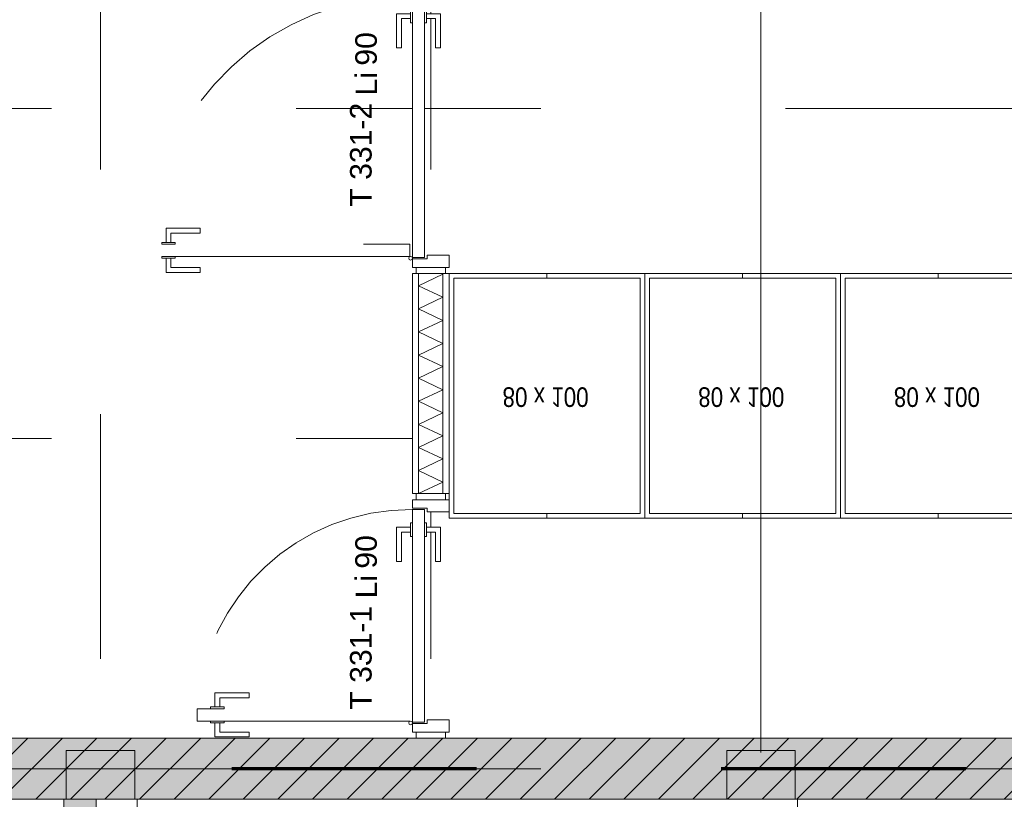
# Model space of a CAD drawing. Header units: metres. Extents: x -49 to 152, y -127 to 99.
# Tile 55 of 177: x -36.78 to -32.76, y -5.53 to -2.34. Entities that reach past the tile are written whole.
import ezdxf
from ezdxf.enums import TextEntityAlignment as Align

# ---------------------------------------------------------------- set-up
doc = ezdxf.new("R2010")
doc.units = ezdxf.units.M
for name, pattern in [('Achsen 01', [5.291531, 3.175, -1.058062, 0.352704, -0.705764]), ('gestrichelt - 01', [2, 1, -1]), ('ISO-07 Punktiert', [0.889, 0.127, -0.762]), ('Raster 01', [2, 1, -1]), ('VW-01 Strichlinie kurz', [2, 1, -1])]:
    doc.linetypes.add(name, pattern=pattern)
for name, color, linetype, lineweight, true_color in [('013_Beton und Stahlbetonarbeiten-000 Sichtbeton-341 tragende In', 5, 'Continuous', 5, 0x0000ff), ('039_Trockenbauarbeiten-340 Dämmung', 7, 'Continuous', 9, 0xc0c0c0), ('ACTES-Einrichtung Aufsicht.', 7, 'Continuous', 9, 0xa6a6a6), ('AV1-Achsen', 1, 'Achsen 01', 18, 0xff0000), ('AV1-Einrichtung', 7, 'Continuous', 9, 0xa6a6a6), ('AV1-Raster', 7, 'Raster 01', 9, 0xa6a6a6), ('AV1-Stempel-Türnummern', 7, 'Continuous', 100, 0x02abea)]:
    doc.layers.add(name, color=color, linetype=linetype, lineweight=lineweight, true_color=true_color)
for name, color, linetype, lineweight in [('013_Beton und Stahlbetonarbeiten-000 Unterzüge', 7, 'ISO-07 Punktiert', 13), ('013_Beton und Stahlbetonarbeiten-340 Innenwände', 7, 'Continuous', 18), ('027_Tischlerarbeiten-340 Innentüren', 7, 'Continuous', 9), ('031_Metallbauarbeiten-340 Innentüren _ Elemente', 7, 'Continuous', 9), ('039_Trockenbauarbeiten-340 Gipskarton', 7, 'Continuous', 9), ('_1.35m (3D)', 7, 'Continuous', 9), ('_GRU (2D)', 7, 'Continuous', 9), ('_OG 3 (2D)', 7, 'Continuous', 9), ('AV1-Brandschutzkonzept-Brandschutzkonzept', 7, 'Continuous', 5), ('Bemaßung-Bemaßung', 7, 'Continuous', 9), ('Keine', 7, 'Continuous', 9)]:
    doc.layers.add(name, color=color, linetype=linetype, lineweight=lineweight)
doc.styles.add('Arial', font='arial.ttf')
doc.styles.add('Arial Narrow', font='ARIALN.TTF')

# ---------------------------------------------------------------- blocks, each defined once
blk = doc.blocks.new('Group-4')
at = {"layer": 'AV1-Raster'}
for p, q in [((-36.45, -22.95), (-36.45, 1.35)), ((-35.1, -22.95), (-35.1, 1.35)), ((-33.75, -22.95), (-33.75, 1.35)), ((1.35, -2.7), (-40.5, -2.7)), ((1.35, -4.05), (-40.5, -4.05)), ((1.35, -5.4), (-40.5, -5.4))]:
    blk.add_line(p, q, dxfattribs=at)
blk = doc.blocks.new('1.35m (3D)')
at = {"layer": 'AV1-Raster', "color": 7}
blk.add_blockref('Group-4', (0, 0), dxfattribs=at)
blk = doc.blocks.new('Group-93')
at = {"layer": 'ACTES-Einrichtung Aufsicht.', "linetype": 'Continuous', "lineweight": 0, "transparency": 33554559}
blk.add_hatch(color=43, dxfattribs=at).paths.add_polyline_path([(-36.6, -5.525), (-36.4679, -5.525), (-36.4679, -6.0241), (-36.6, -6.0241)])
at = {"layer": 'ACTES-Einrichtung Aufsicht.', "color": 251, "flags": 128}
blk.add_lwpolyline([(-36.6, -5.525), (-36.4679, -5.525), (-36.4679, -6.0241), (-36.6, -6.0241)], close=True, dxfattribs=at)
blk = doc.blocks.new('Group-261')
at = {"color": 255, "linetype": 'Continuous', "lineweight": 5}
blk.add_wipeout([(-35.05, -4.275), (-35.05, -3.375), (-35.15, -3.375), (-35.15, -4.275)], dxfattribs=at).dxf.layer = '039_Trockenbauarbeiten-340 Dämmung'
blk = doc.blocks.new('Group-262')
at = {"layer": '039_Trockenbauarbeiten-340 Dämmung', "transparency": 33554687, "flags": 128}
blk.add_lwpolyline([(-35.15, -4.275), (-35.05, -4.2278), (-35.15, -4.1805), (-35.05, -4.1333), (-35.15, -4.086), (-35.05, -4.0388), (-35.15, -3.9916), (-35.05, -3.9443), (-35.15, -3.8971), (-35.05, -3.8499), (-35.15, -3.8026), (-35.05, -3.7554), (-35.15, -3.7081), (-35.05, -3.6609), (-35.15, -3.6137), (-35.05, -3.5664), (-35.15, -3.5192), (-35.05, -3.472), (-35.15, -3.4247), (-35.05, -3.3775), (-35.0553, -3.375)], dxfattribs=at)
blk = doc.blocks.new('Group-263')
at = {"layer": '039_Trockenbauarbeiten-340 Dämmung'}
blk.add_blockref('Group-261', (0, 0), dxfattribs=at)
at = {"layer": '039_Trockenbauarbeiten-340 Dämmung', "transparency": 33554687}
blk.add_blockref('Group-262', (0, 0), dxfattribs=at)
blk = doc.blocks.new('COE - Innentür 1.00 _ 0.15')
at = {"layer": '027_Tischlerarbeiten-340 Innentüren', "color": 253, "linetype": 'gestrichelt - 01', "lineweight": 9, "transparency": 33554687, "flags": 128}
for points in [[(0.8825, 0.9375), (0.8625, 0.9375), (0.8625, 0.975), (0.7425, 0.975), (0.7425, 0.995), (0.8825, 0.995)], [(0.085, 0.93), (0.955, 0.93), (0.955, 0.88), (0.085, 0.88)], [(0.845, 0.93), (0.845, 0.9375), (0.9, 0.9375), (0.9, 0.93)], [(0.8825, 0.8725), (0.8625, 0.8725), (0.8625, 0.835), (0.7425, 0.835), (0.7425, 0.815), (0.8825, 0.815)], [(0.845, 0.8725), (0.845, 0.88), (0.9, 0.88), (0.9, 0.8725)]]:
    blk.add_lwpolyline(points, close=True, dxfattribs=at)
at = {"layer": '027_Tischlerarbeiten-340 Innentüren', "color": 253, "linetype": 'gestrichelt - 01', "lineweight": 9, "transparency": 33554687}
blk.add_arc((0.0825, 0.9375), 0.8725, 269.5581, 356.6163, dxfattribs=at)
at = {"color": 255}
for points in [[(-0.06, 1), (0.06, 1), (0.06, 0.975), (-0.06, 0.975)], [(-0.06, 0.025), (0.06, 0.025), (0.06, 0), (-0.06, 0)]]:
    blk.add_wipeout(points, dxfattribs=at).dxf.layer = '027_Tischlerarbeiten-340 Innentüren'
at = {"layer": '027_Tischlerarbeiten-340 Innentüren', "flags": 128}
for points in [[(-0.06, 1), (0.06, 1), (0.06, 0.975), (-0.06, 0.975)], [(-0.06, 0.025), (0.06, 0.025), (0.06, 0), (-0.06, 0)]]:
    blk.add_lwpolyline(points, close=True, dxfattribs=at)
at = {"color": 255}
blk.add_wipeout([(0.075, 0.06), (0.015, 0.06), (0.015, 0.075), (-0.075, 0.075), (-0.075, 0.025), (0.075, 0.025)], dxfattribs=at).dxf.layer = '027_Tischlerarbeiten-340 Innentüren'
at = {"layer": '027_Tischlerarbeiten-340 Innentüren', "flags": 128}
blk.add_lwpolyline([(0.075, 0.06), (0.015, 0.06), (0.015, 0.075), (-0.075, 0.075), (-0.075, 0.025), (0.075, 0.025)], close=True, dxfattribs=at)
at = {"color": 255}
blk.add_wipeout([(0.075, 0.935), (0.075, 0.065), (0.025, 0.065), (0.025, 0.935)], dxfattribs=at).dxf.layer = '027_Tischlerarbeiten-340 Innentüren'
at = {"layer": '027_Tischlerarbeiten-340 Innentüren', "flags": 128}
blk.add_lwpolyline([(0.075, 0.935), (0.075, 0.065), (0.025, 0.065), (0.025, 0.935)], close=True, dxfattribs=at)
at = {"color": 255}
for points in [[(0.075, 0.94), (0.015, 0.94), (0.015, 0.925), (-0.075, 0.925), (-0.075, 0.975), (0.075, 0.975)], [(0.0175, 0.1375), (0.0175, 0.1575), (-0.02, 0.1575), (-0.02, 0.2775), (-0.04, 0.2775), (-0.04, 0.1375)], [(0.0825, 0.1375), (0.0825, 0.1575), (0.12, 0.1575), (0.12, 0.2775), (0.14, 0.2775), (0.14, 0.1375)]]:
    blk.add_wipeout(points, dxfattribs=at).dxf.layer = '027_Tischlerarbeiten-340 Innentüren'
at = {"layer": '027_Tischlerarbeiten-340 Innentüren', "flags": 128}
for points in [[(0.075, 0.94), (0.015, 0.94), (0.015, 0.925), (-0.075, 0.925), (-0.075, 0.975), (0.075, 0.975)], [(0.0175, 0.1375), (0.0175, 0.1575), (-0.02, 0.1575), (-0.02, 0.2775), (-0.04, 0.2775), (-0.04, 0.1375)], [(0.0825, 0.1375), (0.0825, 0.1575), (0.12, 0.1575), (0.12, 0.2775), (0.14, 0.2775), (0.14, 0.1375)]]:
    blk.add_lwpolyline(points, close=True, dxfattribs=at)
at = {"color": 255}
for points in [[(0.09, 0.9375), (0.0878, 0.9322), (0.0825, 0.93), (0.0772, 0.9322), (0.075, 0.9375), (0.0772, 0.9428), (0.0825, 0.945), (0.0878, 0.9428)], [(0.0175, 0.175), (0.025, 0.175), (0.025, 0.12), (0.0175, 0.12)], [(0.075, 0.175), (0.0825, 0.175), (0.0825, 0.12), (0.075, 0.12)]]:
    blk.add_wipeout(points, dxfattribs=at).dxf.layer = '027_Tischlerarbeiten-340 Innentüren'
at = {"layer": '027_Tischlerarbeiten-340 Innentüren', "flags": 128}
for points in [[(0.0175, 0.175), (0.025, 0.175), (0.025, 0.12), (0.0175, 0.12)], [(0.075, 0.175), (0.0825, 0.175), (0.0825, 0.12), (0.075, 0.12)]]:
    blk.add_lwpolyline(points, close=True, dxfattribs=at)
at = {"layer": '027_Tischlerarbeiten-340 Innentüren'}
blk.add_circle((0.0825, 0.9375), 0.0075, dxfattribs=at)
blk = doc.blocks.new('Türnummer 2 - Innentür')
at = {"layer": '031_Metallbauarbeiten-340 Innentüren _ Elemente', "char_height": 0.08826, "attachment_point": 8, "line_spacing_factor": 0.965511, "style": 'Arial'}
for s, insert in [('Li', (0, -0.0671)), ('90', (0.1423, -0.0671))]:
    blk.add_mtext(s, dxfattribs=dict(at, insert=insert))
at = {"layer": '031_Metallbauarbeiten-340 Innentüren _ Elemente', "style": 'Arial'}
blk.add_attdef('Türnummer', text='', height=0.0883, dxfattribs=at).set_placement((-0.2903, -0.071), align=Align.BOTTOM_CENTER)
at = {"layer": '031_Metallbauarbeiten-340 Innentüren _ Elemente', "color": 7, "transparency": 33554687, "style": 'Arial'}
blk.add_attdef('Schallschutzklasse', text='', height=0.0883, dxfattribs=at).set_placement((-0.1763, -0.2296), align=Align.BOTTOM_CENTER)
at = {"layer": 'Keine', "color": 0, "flags": 1}
for tag, p in [('Lichte_Breite', (-0.4481, -0.3885)), ('Panikfunktion', (-0.4481, -0.5473)), ('AT-Nr.', (-0.4481, -0.7062))]:
    blk.add_attdef(tag, p, '', height=0.0883, dxfattribs=at)
blk = doc.blocks.new('Box 2')
at = {"color": 255, "transparency": 33554559}
blk.add_wipeout([(-0.4, 0.5), (0.4, 0.5), (0.4, -0.5), (-0.4, -0.5)], dxfattribs=at).dxf.layer = 'AV1-Einrichtung'
at = {"layer": 'AV1-Einrichtung', "flags": 128}
blk.add_lwpolyline([(-0.4, 0.5), (0.4, 0.5), (0.4, -0.5), (-0.4, -0.5)], close=True, dxfattribs=at)
at = {"color": 255, "transparency": 33554559}
blk.add_wipeout([(-0.381, 0.481), (0.381, 0.481), (0.381, -0.481), (-0.381, -0.481)], dxfattribs=at).dxf.layer = 'AV1-Einrichtung'
at = {"layer": 'AV1-Einrichtung'}
for p, q in [((0, 0.5), (0, 0.481)), ((0, -0.481), (0, -0.5))]:
    blk.add_line(p, q, dxfattribs=at)
at = {"layer": 'AV1-Einrichtung', "flags": 128}
blk.add_lwpolyline([(-0.381, 0.481), (0.381, 0.481), (0.381, -0.481), (-0.381, -0.481)], close=True, dxfattribs=at)
at = {"color": 255, "transparency": 33554559}
blk.add_wipeout([(-0.1817, -0.0583), (0.1735, -0.0583), (0.1735, 0.0683), (-0.1817, 0.0683)], dxfattribs=at).dxf.layer = 'AV1-Einrichtung'
at = {"layer": 'AV1-Einrichtung', "insert": (-0.1817, 0.0454), "char_height": 0.08015, "attachment_point": 1, "line_spacing_factor": 0.25, "style": 'Arial Narrow'}
blk.add_mtext('80 x 100', dxfattribs=at)
blk = doc.blocks.new('Group-664')
at = {"layer": 'AV1-Einrichtung', "xscale": -1, "rotation": 180}
blk.add_blockref('Box 2', (-34.625, -3.875), dxfattribs=at)
blk.add_blockref('Box 2', (-33.825, -3.875), dxfattribs=at)
blk.add_blockref('Box 2', (-33.025, -3.875), dxfattribs=at)
blk = doc.blocks.new('COE - Innentür 1.20 _ 0.15')
at = {"layer": '027_Tischlerarbeiten-340 Innentüren', "color": 253, "linetype": 'gestrichelt - 01', "lineweight": 9, "transparency": 33554687, "flags": 128}
for points in [[(-0.0575, 1.0775), (-0.0775, 1.0775), (-0.0775, 1.115), (-0.1975, 1.115), (-0.1975, 1.135), (-0.0575, 1.135)], [(-1.055, 1.07), (0.015, 1.07), (0.015, 1.02), (-1.055, 1.02)], [(-0.095, 1.07), (-0.095, 1.0775), (-0.04, 1.0775), (-0.04, 1.07)], [(-0.0575, 1.0125), (-0.0775, 1.0125), (-0.0775, 0.975), (-0.1975, 0.975), (-0.1975, 0.955), (-0.0575, 0.955)], [(-0.095, 1.0125), (-0.095, 1.02), (-0.04, 1.02), (-0.04, 1.0125)]]:
    blk.add_lwpolyline(points, close=True, dxfattribs=at)
at = {"layer": '027_Tischlerarbeiten-340 Innentüren', "color": 253, "linetype": 'gestrichelt - 01', "lineweight": 9, "transparency": 33554687}
blk.add_arc((-1.0575, 1.0775), 1.0725, 269.5581, 356.6163, dxfattribs=at)
at = {"color": 255}
for points in [[(-1.2, 1.14), (-1.08, 1.14), (-1.08, 1.115), (-1.2, 1.115)], [(-1.2, -0.035), (-1.08, -0.035), (-1.08, -0.06), (-1.2, -0.06)]]:
    blk.add_wipeout(points, dxfattribs=at).dxf.layer = '027_Tischlerarbeiten-340 Innentüren'
at = {"layer": '027_Tischlerarbeiten-340 Innentüren', "flags": 128}
for points in [[(-1.2, 1.14), (-1.08, 1.14), (-1.08, 1.115), (-1.2, 1.115)], [(-1.2, -0.035), (-1.08, -0.035), (-1.08, -0.06), (-1.2, -0.06)]]:
    blk.add_lwpolyline(points, close=True, dxfattribs=at)
at = {"color": 255}
blk.add_wipeout([(-1.065, 0), (-1.125, 0), (-1.125, 0.015), (-1.215, 0.015), (-1.215, -0.035), (-1.065, -0.035)], dxfattribs=at).dxf.layer = '027_Tischlerarbeiten-340 Innentüren'
at = {"layer": '027_Tischlerarbeiten-340 Innentüren', "flags": 128}
blk.add_lwpolyline([(-1.065, 0), (-1.125, 0), (-1.125, 0.015), (-1.215, 0.015), (-1.215, -0.035), (-1.065, -0.035)], close=True, dxfattribs=at)
at = {"color": 255}
blk.add_wipeout([(-1.065, 1.075), (-1.065, 0.005), (-1.115, 0.005), (-1.115, 1.075)], dxfattribs=at).dxf.layer = '027_Tischlerarbeiten-340 Innentüren'
at = {"layer": '027_Tischlerarbeiten-340 Innentüren', "flags": 128}
blk.add_lwpolyline([(-1.065, 1.075), (-1.065, 0.005), (-1.115, 0.005), (-1.115, 1.075)], close=True, dxfattribs=at)
at = {"color": 255}
for points in [[(-1.065, 1.08), (-1.125, 1.08), (-1.125, 1.065), (-1.215, 1.065), (-1.215, 1.115), (-1.065, 1.115)], [(-1.1225, 0.0775), (-1.1225, 0.0975), (-1.16, 0.0975), (-1.16, 0.2175), (-1.18, 0.2175), (-1.18, 0.0775)], [(-1.0575, 0.0775), (-1.0575, 0.0975), (-1.02, 0.0975), (-1.02, 0.2175), (-1, 0.2175), (-1, 0.0775)]]:
    blk.add_wipeout(points, dxfattribs=at).dxf.layer = '027_Tischlerarbeiten-340 Innentüren'
at = {"layer": '027_Tischlerarbeiten-340 Innentüren', "flags": 128}
for points in [[(-1.065, 1.08), (-1.125, 1.08), (-1.125, 1.065), (-1.215, 1.065), (-1.215, 1.115), (-1.065, 1.115)], [(-1.1225, 0.0775), (-1.1225, 0.0975), (-1.16, 0.0975), (-1.16, 0.2175), (-1.18, 0.2175), (-1.18, 0.0775)], [(-1.0575, 0.0775), (-1.0575, 0.0975), (-1.02, 0.0975), (-1.02, 0.2175), (-1, 0.2175), (-1, 0.0775)]]:
    blk.add_lwpolyline(points, close=True, dxfattribs=at)
at = {"color": 255}
for points in [[(-1.05, 1.0775), (-1.0522, 1.0722), (-1.0575, 1.07), (-1.0628, 1.0722), (-1.065, 1.0775), (-1.0628, 1.0828), (-1.0575, 1.085), (-1.0522, 1.0828)], [(-1.1225, 0.115), (-1.115, 0.115), (-1.115, 0.06), (-1.1225, 0.06)], [(-1.065, 0.115), (-1.0575, 0.115), (-1.0575, 0.06), (-1.065, 0.06)]]:
    blk.add_wipeout(points, dxfattribs=at).dxf.layer = '027_Tischlerarbeiten-340 Innentüren'
at = {"layer": '027_Tischlerarbeiten-340 Innentüren', "flags": 128}
for points in [[(-1.1225, 0.115), (-1.115, 0.115), (-1.115, 0.06), (-1.1225, 0.06)], [(-1.065, 0.115), (-1.0575, 0.115), (-1.0575, 0.06), (-1.065, 0.06)]]:
    blk.add_lwpolyline(points, close=True, dxfattribs=at)
at = {"layer": '027_Tischlerarbeiten-340 Innentüren'}
blk.add_circle((-1.0575, 1.0775), 0.0075, dxfattribs=at)
blk = doc.blocks.new('OG 3 (2D)')
at = {"layer": '013_Beton und Stahlbetonarbeiten-000 Sichtbeton-341 tragende In', "color": 30}
blk.add_solid([(-23.075, -5.475), (-39.075, -5.475), (-23.075, -5.525), (-39.025, -5.525)], dxfattribs=at)
at = {"layer": '013_Beton und Stahlbetonarbeiten-000 Unterzüge', "linetype": 'VW-01 Strichlinie kurz', "flags": 128}
for points in [[(-36.59, -5.525), (-36.59, -5.325), (-36.31, -5.325), (-36.31, -5.525)], [(-33.89, -5.525), (-33.89, -5.325), (-33.61, -5.325), (-33.61, -5.525)], [(-36.6, -5.525), (-36.3, -5.525), (-36.3, -16.075), (-36.6, -16.075)], [(-33.9, -5.525), (-33.6, -5.525), (-33.6, -16.075), (-33.9, -16.075)]]:
    blk.add_lwpolyline(points, close=True, dxfattribs=at)
at = {"layer": 'AV1-Brandschutzkonzept-Brandschutzkonzept', "color": 40, "linetype": 'gestrichelt - 01', "lineweight": 70, "true_color": 0xffc000, "transparency": 33554687}
blk.add_line((-22.9128, -5.4), (-39.025, -5.4), dxfattribs=at)
at = {"layer": 'AV1-Stempel-Türnummern', "color": 7}
ref = blk.add_blockref('Türnummer 2 - Innentür', (-35.3864, -2.5987), dxfattribs=dict(at, rotation=90))
ref.add_attrib('Türnummer', 'T 331-2', dxfattribs={"layer": '031_Metallbauarbeiten-340 Innentüren _ Elemente', "height": 0.08826, "rotation": 90, "style": 'Arial'}).set_placement((-35.3154, -2.8889), align=Align.BOTTOM_CENTER)
at = {"layer": 'Bemaßung-Bemaßung', "color": 251}
blk.add_blockref('Group-93', (0, 0), dxfattribs=at)
at = {"color": 255}
blk.add_wipeout([(-35.15, -3.375), (-35.15, -4.275), (-35.05, -4.275), (-35.05, -3.375)], dxfattribs=at).dxf.layer = '039_Trockenbauarbeiten-340 Dämmung'
at = {"layer": '039_Trockenbauarbeiten-340 Dämmung', "flags": 128}
blk.add_lwpolyline([(-35.15, -3.375), (-35.15, -4.275), (-35.05, -4.275), (-35.05, -3.375)], close=True, dxfattribs=at)
at = {"layer": '039_Trockenbauarbeiten-340 Dämmung', "color": 7, "transparency": 33554687}
blk.add_blockref('Group-263', (0, 0), dxfattribs=at)
at = {"layer": '027_Tischlerarbeiten-340 Innentüren', "color": 7, "rotation": 180}
blk.add_blockref('COE - Innentür 1.00 _ 0.15', (-35.1, -4.275), dxfattribs=at)
at = {"layer": '013_Beton und Stahlbetonarbeiten-340 Innenwände', "linetype": 'Continuous', "lineweight": 0, "true_color": 0xc0c0c0}
blk.add_hatch(color=9, dxfattribs=at).paths.add_polyline_path([(-22.825, -5.275), (-39.025, -5.275), (-39.025, -5.525), (-22.825, -5.525)])
at = {"layer": '013_Beton und Stahlbetonarbeiten-340 Innenwände', "linetype": 'Continuous', "lineweight": 13}
h = blk.add_hatch(dxfattribs=at)
h.set_pattern_fill('Stahlbeton', color=251, style=0, pattern_type=2)
h.set_pattern_definition([(45, (0, 0), (0.07071068, -0.07071068), [0.025, -0.025])])
h.paths.add_polyline_path([(-22.825, -5.275), (-39.025, -5.275), (-39.025, -5.525), (-22.825, -5.525)])
h = blk.add_hatch(dxfattribs=at)
h.set_pattern_fill('Stahlbeton-1', color=251, style=0, pattern_type=2)
h.set_pattern_definition([(-135, (0.03106, -0.03313), (0.07071068, -0.07071068), [])])
h.paths.add_polyline_path([(-22.825, -5.275), (-39.025, -5.275), (-39.025, -5.525), (-22.825, -5.525)])
at = {"layer": '013_Beton und Stahlbetonarbeiten-340 Innenwände', "flags": 128}
blk.add_lwpolyline([(-22.825, -5.275), (-39.025, -5.275), (-39.025, -5.525), (-22.825, -5.525)], close=True, dxfattribs=at)
at = {"layer": 'AV1-Stempel-Türnummern', "color": 7}
ref = blk.add_blockref('Türnummer 2 - Innentür', (-35.3864, -4.6556), dxfattribs=dict(at, rotation=90))
ref.add_attrib('Türnummer', 'T 331-1', dxfattribs={"layer": '031_Metallbauarbeiten-340 Innentüren _ Elemente', "height": 0.08826, "rotation": 90, "style": 'Arial'}).set_placement((-35.3154, -4.9459), align=Align.BOTTOM_CENTER)
at = {"color": 255}
for points in [[(-35.175, -3.375), (-35.175, -4.275), (-35.15, -4.275), (-35.15, -3.375)], [(-35.05, -3.375), (-35.05, -4.275), (-35.025, -4.275), (-35.025, -3.375)]]:
    blk.add_wipeout(points, dxfattribs=at).dxf.layer = '039_Trockenbauarbeiten-340 Gipskarton'
at = {"layer": '039_Trockenbauarbeiten-340 Gipskarton', "flags": 128}
for points in [[(-35.175, -3.375), (-35.175, -4.275), (-35.15, -4.275), (-35.15, -3.375)], [(-35.05, -3.375), (-35.05, -4.275), (-35.025, -4.275), (-35.025, -3.375)]]:
    blk.add_lwpolyline(points, close=True, dxfattribs=at)
at = {"layer": 'Keine', "color": 7, "transparency": 33554687}
blk.add_blockref('Group-664', (0, 0), dxfattribs=at)
at = {"layer": '027_Tischlerarbeiten-340 Innentüren', "color": 7, "rotation": 180}
blk.add_blockref('COE - Innentür 1.20 _ 0.15', (-36.24, -2.235), dxfattribs=at)
blk = doc.blocks.new('Group-877')
at = {"layer": 'AV1-Achsen'}
blk.add_line((-33.75, -26.5), (-33.75, 4.9), dxfattribs=at)
blk = doc.blocks.new('Group-883')
at = {"layer": 'AV1-Achsen'}
blk.add_line((-43.35, -5.4), (4.2, -5.4), dxfattribs=at)
blk = doc.blocks.new('GRU (2D)')
at = {"layer": 'AV1-Achsen', "color": 7}
for name in ['Group-877', 'Group-883']:
    blk.add_blockref(name, (0, 0), dxfattribs=at)

msp = doc.modelspace()

# ---------------------------------------------------------------- block references
at = {"layer": '_1.35m (3D)'}
msp.add_blockref('1.35m (3D)', (0, 0), dxfattribs=at)

# ---------------------------------------------------------------- next in the draw order: block references
at = {"layer": '_OG 3 (2D)'}
msp.add_blockref('OG 3 (2D)', (0, 0), dxfattribs=at)

# ---------------------------------------------------------------- next in the draw order: block references
at = {"layer": '_GRU (2D)'}
msp.add_blockref('GRU (2D)', (0, 0), dxfattribs=at)

doc.saveas('drawing.dxf')
